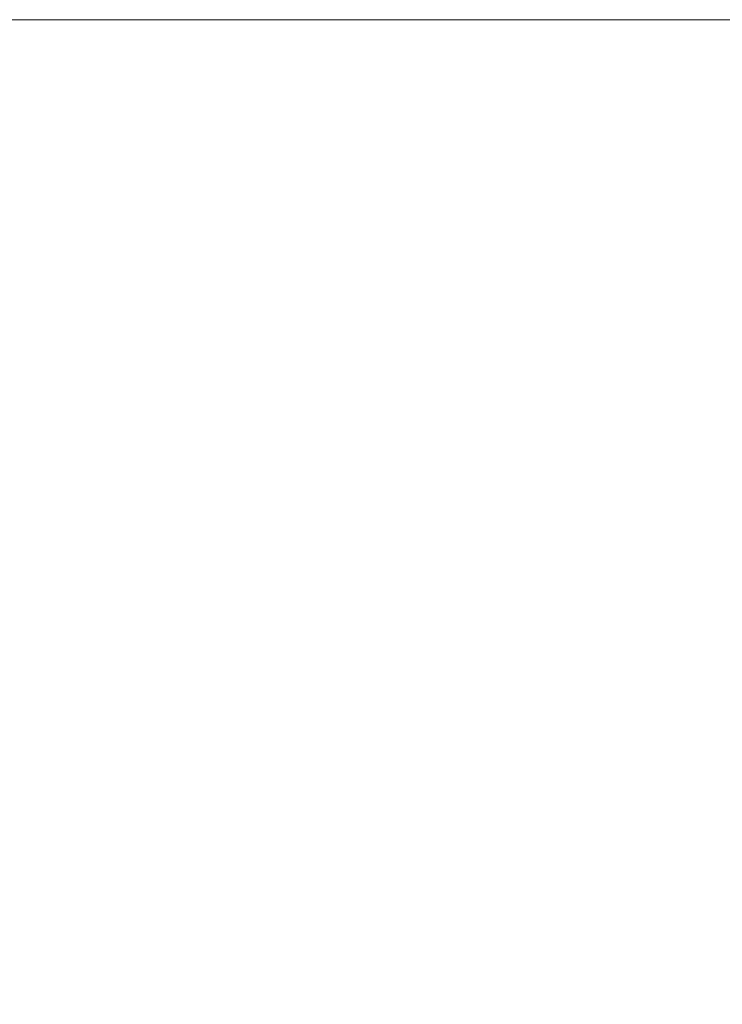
# Model space of a CAD drawing. Extents: x 0 to 1583, y 0 to 252.
# Tile 7 of 10: x 132 to 203, y 152 to 252. Entities that reach past the tile are written whole.
import ezdxf

# ---------------------------------------------------------------- set-up
doc = ezdxf.new("R2010")
doc.units = 0
doc.header["$MEASUREMENT"] = 0
doc.layers.add('B_ANNO_NOPLOT', color=47, linetype='Continuous', lineweight=18, plot=False)

# ---------------------------------------------------------------- blocks, each defined once
blk = doc.blocks.new('*U255')
at = {"layer": 'B_ANNO_NOPLOT', "flags": 128}
blk.add_lwpolyline([(0, 0), (0, 252), (323.9277, 252), (323.9277, 238.8552), (378, 238.8552), (378, 40.4996), (316.5708, 40.4996), (316.5708, 0)], close=True, dxfattribs=at)

msp = doc.modelspace()

# ---------------------------------------------------------------- block references
msp.add_blockref('*U255', (0, 0))

doc.saveas('drawing.dxf')
